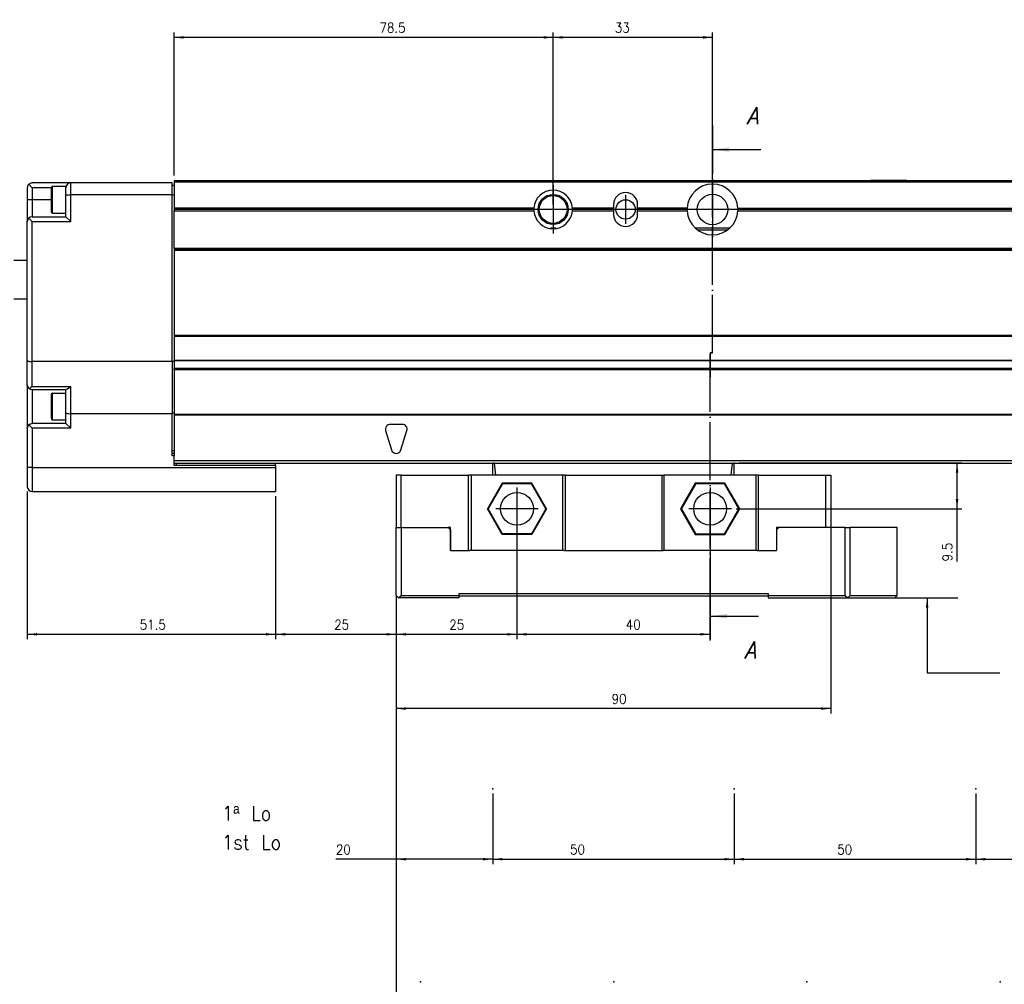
# Model space of a CAD drawing. Header units: inches. Extents: x -381 to 14445, y -418 to 176.
# Tile 3 of 35: x -255 to -51, y -252 to -52. Entities that reach past the tile are written whole.
import ezdxf

# ---------------------------------------------------------------- set-up
doc = ezdxf.new("R2010")
doc.units = ezdxf.units.IN
doc.linetypes.add('DOT_CENTER', pattern=[14, 12, -1, 0, -1])
doc.layers.add('1', color=7, linetype='Continuous')
doc.styles.add('CONVERTER_11', font='txt.shx', dxfattribs={"width": 0.9, "oblique": 15})
doc.styles.add('CONVERTER_12', font='txt.shx', dxfattribs={"width": 0.9})
doc.dimstyles.new('ME10_DIM_19', dxfattribs={"dimtxt": 2, "dimasz": 2, "dimexe": 1, "dimexo": 1, "dimgap": 1, "dimtad": 1, "dimdsep": 46, "dimtxsty": 'CONVERTER_12', "dimsah": 1, "dimcen": 0.09, "dimclrd": 2, "dimclre": 2, "dimclrt": 2, "dimadec": 0, "dimazin": 0, "dimtfac": 1, "dimtdec": 4, "dimtix": 1, "dimtmove": 0, "dimatfit": 3, "dimfxl": 1, "dimtolj": 1, "dimtzin": 0, "dimarcsym": 0})
doc.dimstyles.new('ME10_DIM_20', dxfattribs={"dimtxt": 2, "dimasz": 2, "dimexe": 1, "dimexo": 1, "dimgap": 1, "dimtad": 1, "dimdsep": 46, "dimtxsty": 'CONVERTER_12', "dimsah": 1, "dimcen": 0.09, "dimclrd": 2, "dimclre": 2, "dimclrt": 2, "dimadec": 0, "dimazin": 0, "dimtfac": 1, "dimtdec": 4, "dimtix": 1, "dimtmove": 0, "dimatfit": 3, "dimfxl": 1, "dimtolj": 1, "dimtzin": 0, "dimarcsym": 0})
doc.dimstyles.new('ME10_DIM_23', dxfattribs={"dimtxt": 2, "dimasz": 2, "dimexe": 1, "dimexo": 1, "dimgap": 1, "dimtad": 1, "dimdsep": 46, "dimtxsty": 'CONVERTER_12', "dimsah": 1, "dimcen": 0.09, "dimclrd": 2, "dimclre": 2, "dimclrt": 2, "dimadec": 0, "dimazin": 0, "dimtfac": 1, "dimtdec": 4, "dimtix": 1, "dimtmove": 0, "dimatfit": 3, "dimfxl": 1, "dimtolj": 1, "dimtzin": 0, "dimarcsym": 0})
doc.dimstyles.new('ME10_DIM_24', dxfattribs={"dimtxt": 2, "dimasz": 2, "dimexe": 1, "dimexo": 1, "dimgap": 1, "dimtad": 1, "dimdsep": 46, "dimtxsty": 'CONVERTER_12', "dimsah": 1, "dimcen": 0.09, "dimclrd": 2, "dimclre": 2, "dimclrt": 2, "dimadec": 0, "dimazin": 0, "dimtfac": 1, "dimtdec": 4, "dimtix": 1, "dimtmove": 0, "dimatfit": 3, "dimfxl": 1, "dimtolj": 1, "dimtzin": 0, "dimarcsym": 0})
doc.dimstyles.new('ME10_DIM_25', dxfattribs={"dimtxt": 2, "dimasz": 2, "dimexe": 1, "dimexo": 1, "dimgap": 1, "dimtad": 1, "dimdsep": 46, "dimtxsty": 'CONVERTER_12', "dimsah": 1, "dimcen": 0.09, "dimclrd": 2, "dimclre": 2, "dimclrt": 2, "dimadec": 0, "dimazin": 0, "dimtfac": 1, "dimtdec": 4, "dimtix": 1, "dimtmove": 0, "dimatfit": 3, "dimfxl": 1, "dimtolj": 1, "dimtzin": 0, "dimarcsym": 0})
doc.dimstyles.new('ME10_DIM_33', dxfattribs={"dimtxt": 2, "dimasz": 2, "dimexe": 1, "dimexo": 1, "dimgap": 1, "dimtad": 1, "dimdsep": 46, "dimtxsty": 'CONVERTER_12', "dimsah": 1, "dimcen": 0.09, "dimclrd": 2, "dimclre": 2, "dimclrt": 2, "dimadec": 0, "dimazin": 0, "dimtfac": 1, "dimtdec": 4, "dimtix": 1, "dimtmove": 0, "dimatfit": 3, "dimfxl": 1, "dimtolj": 1, "dimtzin": 0, "dimarcsym": 0})
doc.dimstyles.new('ME10_DIM_34', dxfattribs={"dimtxt": 2, "dimasz": 2, "dimexe": 1, "dimexo": 1, "dimgap": 1, "dimtad": 1, "dimdsep": 46, "dimtxsty": 'CONVERTER_12', "dimsah": 1, "dimcen": 0.09, "dimclrd": 2, "dimclre": 2, "dimclrt": 2, "dimadec": 0, "dimazin": 0, "dimtfac": 1, "dimtdec": 4, "dimtix": 1, "dimtmove": 0, "dimatfit": 3, "dimfxl": 1, "dimtolj": 1, "dimtzin": 0, "dimarcsym": 0})
doc.dimstyles.new('ME10_DIM_39', dxfattribs={"dimtxt": 2, "dimasz": 2, "dimexe": 1, "dimexo": 1, "dimgap": 1, "dimtad": 1, "dimdsep": 46, "dimtxsty": 'CONVERTER_12', "dimsah": 1, "dimcen": 0.09, "dimclrd": 2, "dimclre": 2, "dimclrt": 2, "dimadec": 0, "dimazin": 0, "dimtfac": 1, "dimtdec": 4, "dimtix": 1, "dimtmove": 0, "dimatfit": 3, "dimfxl": 1, "dimtolj": 1, "dimtzin": 0, "dimarcsym": 0})
doc.dimstyles.new('ME10_DIM_41', dxfattribs={"dimtxt": 2, "dimasz": 2, "dimexe": 1, "dimexo": 1, "dimgap": 1, "dimtad": 1, "dimdsep": 46, "dimtxsty": 'CONVERTER_12', "dimsah": 1, "dimcen": 0.09, "dimclrd": 2, "dimclre": 2, "dimclrt": 2, "dimadec": 0, "dimazin": 0, "dimtfac": 1, "dimtdec": 4, "dimtix": 1, "dimtmove": 0, "dimatfit": 3, "dimfxl": 1, "dimtolj": 1, "dimtzin": 0, "dimarcsym": 0})
doc.dimstyles.new('ME10_DIM_42', dxfattribs={"dimtxt": 2, "dimasz": 2, "dimexe": 1, "dimexo": 1, "dimgap": 1, "dimtad": 1, "dimdsep": 46, "dimtxsty": 'CONVERTER_12', "dimsah": 1, "dimcen": 0.09, "dimclrd": 2, "dimclre": 2, "dimclrt": 2, "dimadec": 0, "dimazin": 0, "dimtfac": 1, "dimtdec": 4, "dimtix": 1, "dimtmove": 0, "dimatfit": 3, "dimfxl": 1, "dimtolj": 1, "dimtzin": 0, "dimarcsym": 0})
doc.dimstyles.new('ME10_DIM_43', dxfattribs={"dimtxt": 2, "dimasz": 2, "dimexe": 1, "dimexo": 1, "dimgap": 1, "dimtad": 1, "dimdsep": 46, "dimtxsty": 'CONVERTER_12', "dimsah": 1, "dimcen": 0.09, "dimclrd": 2, "dimclre": 2, "dimclrt": 2, "dimadec": 0, "dimazin": 0, "dimtfac": 1, "dimtdec": 4, "dimtix": 1, "dimtmove": 0, "dimatfit": 3, "dimfxl": 1, "dimtolj": 1, "dimtzin": 0, "dimarcsym": 0})
doc.dimstyles.new('ME10_DIM_44', dxfattribs={"dimtxt": 2, "dimasz": 2, "dimexe": 1, "dimexo": 1, "dimgap": 1, "dimtad": 1, "dimdsep": 46, "dimtxsty": 'CONVERTER_12', "dimsah": 1, "dimcen": 0.09, "dimclrd": 2, "dimclre": 2, "dimclrt": 2, "dimadec": 0, "dimazin": 0, "dimtfac": 1, "dimtdec": 4, "dimtix": 1, "dimtmove": 0, "dimatfit": 3, "dimfxl": 1, "dimtolj": 1, "dimtzin": 0, "dimarcsym": 0})
doc.dimstyles.get("Standard").update_dxf_attribs({"dimtxt": 0.18, "dimasz": 0.18, "dimexe": 0.18, "dimexo": 0.0625, "dimgap": 0.09, "dimtad": 0, "dimtih": 1, "dimtoh": 1, "dimdec": 4, "dimzin": 0, "dimdsep": 46, "dimtxsty": 'Standard', "dimcen": 0.09, "dimadec": 0, "dimazin": 0, "dimtfac": 1, "dimtdec": 4, "dimtofl": 0, "dimtmove": 0, "dimatfit": 3, "dimfxl": 1, "dimtolj": 1, "dimtzin": 0, "dimarcsym": 0})

# ---------------------------------------------------------------- blocks, each defined once
blk = doc.blocks.new('Modulo_izq__L-KT___9', base_point=(-257.09, -149.93))
at = {"color": 7, "linetype": 'Continuous'}
for p, q in [((-223.04, -85.53), (-223.04, -85.78)), ((-223.04, -85.53), (-44.48, -85.53)), ((-78.79, -85.53), (-78.74, -85.48)), ((-78.74, -85.48), (-71.34, -85.48)), ((-71.29, -85.53), (-71.34, -85.48)), ((-253.43, -86.92), (-253.44, -87.03)), ((-253.44, -87.03), (-253.44, -89.53)), ((-253.39, -86.72), (-253.43, -86.92)), ((-253.36, -86.65), (-253.39, -86.72)), ((-253.3, -86.53), (-253.36, -86.65)), ((-253.18, -86.36), (-253.3, -86.53)), ((-253.14, -86.32), (-253.18, -86.36)), ((-253.14, -86.32), (-253.02, -86.22)), ((-252.44, -87.03), (-253.14, -86.32)), ((-253.02, -86.22), (-252.84, -86.11)), ((-252.84, -86.11), (-252.82, -86.1)), ((-252.82, -86.1), (-252.64, -86.05)), ((-252.64, -86.05), (-252.44, -86.03)), ((-244.44, -86.03), (-252.44, -86.03)), ((-252.44, -87.03), (-252.44, -89.53)), ((-248.44, -87.03), (-252.44, -87.03)), ((-248.41, -86.88), (-248.44, -86.98)), ((-248.44, -90.5), (-248.44, -86.98)), ((-248.3, -86.79), (-248.41, -86.88)), ((-248.24, -86.78), (-248.3, -86.79)), ((-245.44, -86.78), (-248.24, -86.78)), ((-248.24, -90.58), (-248.24, -86.78)), ((-245.44, -87.03), (-245.44, -86.78)), ((-245.44, -88.53), (-245.44, -87.03)), ((-244.44, -88.53), (-244.44, -86.03)), ((-223.44, -86.03), (-244.44, -86.03)), ((-223.44, -88.53), (-223.44, -86.03)), ((-223.44, -86.53), (-223.04, -86.53)), ((-223.04, -85.78), (-223.04, -91.23)), ((-223.04, -85.78), (-44.65, -85.78)), ((-252.44, -89.53), (-253.44, -89.53)), ((-253.44, -89.53), (-253.44, -93.96)), ((-252.44, -89.53), (-252.44, -93.03)), ((-248.44, -89.53), (-252.44, -89.53)), ((-245.44, -93.03), (-245.44, -88.53)), ((-245.44, -88.53), (-244.44, -88.53)), ((-244.44, -94.03), (-244.44, -88.53)), ((-223.44, -88.53), (-244.44, -88.53)), ((-223.44, -88.53), (-223.04, -88.53)), ((-223.44, -123.03), (-223.44, -88.53)), ((-248.44, -91.88), (-248.44, -90.5)), ((-248.24, -92.28), (-248.24, -90.58)), ((-148.53, -91.23), (-223.04, -91.23)), ((-223.04, -91.23), (-223.04, -91.53)), ((-148.54, -91.53), (-223.04, -91.53)), ((-223.04, -91.53), (-223.04, -91.83)), ((-148.53, -91.23), (-148.54, -91.53)), ((-148.54, -91.53), (-148.53, -91.83)), ((-140.54, -91.53), (-140.55, -91.23)), ((-132.04, -91.23), (-140.55, -91.23)), ((-140.55, -91.83), (-140.54, -91.53)), ((-132.04, -91.53), (-140.54, -91.53)), ((-132.04, -90.53), (-132.04, -91.23)), ((-132.04, -91.23), (-132.04, -91.53)), ((-132.04, -91.53), (-132.04, -91.83)), ((-127.04, -91.23), (-127.04, -90.53)), ((-116.78, -91.23), (-127.04, -91.23)), ((-127.04, -91.53), (-127.04, -91.23)), ((-116.79, -91.53), (-127.04, -91.53)), ((-127.04, -91.83), (-127.04, -91.53)), ((-116.78, -91.23), (-116.79, -91.53)), ((-116.79, -91.53), (-116.78, -91.83)), ((-106.29, -91.53), (-106.29, -91.23)), ((-106.29, -91.23), (-44.28, -91.23)), ((-44.48, -91.53), (-106.29, -91.53)), ((-106.29, -91.83), (-106.29, -91.53)), ((-253.39, -93.72), (-253.43, -93.92)), ((-253.36, -93.65), (-253.39, -93.72)), ((-253.3, -93.53), (-253.36, -93.65)), ((-253.18, -93.36), (-253.3, -93.53)), ((-253.14, -93.32), (-253.18, -93.36)), ((-252.82, -93.1), (-253.14, -93.32)), ((-253.14, -93.32), (-252.44, -94.03)), ((-253.03, -93.24), (-253.08, -93.26)), ((-252.44, -93.03), (-252.82, -93.1)), ((-252.44, -93.03), (-245.44, -93.03)), ((-248.41, -92.18), (-248.44, -91.88)), ((-248.3, -92.27), (-248.41, -92.18)), ((-248.24, -92.28), (-248.3, -92.27)), ((-248.24, -92.28), (-245.44, -92.28)), ((-245.44, -93.03), (-244.44, -94.03)), ((-223.04, -91.83), (-148.53, -91.83)), ((-223.04, -99.53), (-223.04, -91.83)), ((-140.55, -91.83), (-132.04, -91.83)), ((-132.04, -91.83), (-132.04, -92.53)), ((-127.04, -91.83), (-116.78, -91.83)), ((-127.04, -92.53), (-127.04, -91.83)), ((-106.29, -91.83), (-44.68, -91.83)), ((-253.44, -93.96), (-253.42, -93.85)), ((-253.43, -93.92), (-253.44, -94.03)), ((-253.44, -122.84), (-253.44, -94.03)), ((-252.44, -123.03), (-252.44, -94.03)), ((-252.44, -94.03), (-244.44, -94.03)), ((-143.97, -95.43), (-145.1, -95.43)), ((-108.06, -95.43), (-115.01, -95.43)), ((-114.6, -95.73), (-108.47, -95.73)), ((-223.04, -99.53), (-223.04, -99.78)), ((-223.04, -99.53), (-45.78, -99.53)), ((-223.04, -99.78), (-223.04, -100.03)), ((-223.04, -99.78), (-45.61, -99.78)), ((-223.04, -100.03), (-223.04, -117.53)), ((-45.44, -100.03), (-223.04, -100.03)), ((-256.26, -102.03), (-253.44, -102.03)), ((-256.26, -110.03), (-253.44, -110.03)), ((-223.04, -117.53), (-223.04, -117.78)), ((-223.04, -117.53), (-45.78, -117.53)), ((-223.04, -117.78), (-223.04, -122.73)), ((-223.04, -117.78), (-45.61, -117.78)), ((-253.44, -122.84), (-253.43, -122.86)), ((-253.44, -127.83), (-253.44, -122.84)), ((-253.43, -122.86), (-253.39, -122.9)), ((-253.39, -122.9), (-253.36, -122.91)), ((-253.36, -122.91), (-253.3, -122.93)), ((-253.3, -122.93), (-253.18, -122.97)), ((-253.18, -122.97), (-253.14, -122.97)), ((-253.14, -122.97), (-253.02, -122.99)), ((-253.02, -122.99), (-252.84, -123.01)), ((-252.84, -123.01), (-252.82, -123.01)), ((-252.82, -123.01), (-252.64, -123.02)), ((-252.64, -123.02), (-252.44, -123.03)), ((-252.44, -128.19), (-252.44, -123.03)), ((-223.44, -123.03), (-252.44, -123.03)), ((-223.44, -122.93), (-223.04, -122.93)), ((-223.44, -123.03), (-223.44, -133.83)), ((-223.04, -122.73), (-223.04, -122.82)), ((-223.04, -122.73), (-45.28, -122.73)), ((-223.04, -122.82), (-223.04, -124.37)), ((-223.04, -122.82), (-45.34, -122.82)), ((-223.04, -124.37), (-223.04, -124.53)), ((-223.04, -124.37), (-45.22, -124.37)), ((-45.11, -124.53), (-223.04, -124.53)), ((-223.04, -124.54), (-223.04, -124.53)), ((-223.04, -124.65), (-223.04, -124.54)), ((-223.04, -124.65), (-223.04, -134.02)), ((-223.04, -124.65), (-45.03, -124.65)), ((-253.44, -127.83), (-253.44, -136.82)), ((-253.36, -128.21), (-253.44, -127.83)), ((-253.14, -128.53), (-253.36, -128.21)), ((-252.46, -128.21), (-252.82, -128.52)), ((-252.44, -128.19), (-252.46, -128.21)), ((-252.44, -128.19), (-244.44, -128.19)), ((-244.46, -128.21), (-244.82, -128.52)), ((-244.44, -128.19), (-244.46, -128.21)), ((-244.44, -133.83), (-244.44, -128.19)), ((-253, -128.65), (-253.14, -128.53)), ((-252.84, -128.53), (-253, -128.65)), ((-253, -128.65), (-252.82, -128.75)), ((-252.82, -128.52), (-252.84, -128.53)), ((-252.82, -128.75), (-252.44, -128.83)), ((-252.44, -128.83), (-245.37, -128.83)), ((-252.44, -128.83), (-252.44, -135.83)), ((-248.41, -129.68), (-248.44, -129.78)), ((-248.44, -133.3), (-248.44, -129.78)), ((-248.3, -129.59), (-248.41, -129.68)), ((-248.24, -129.58), (-248.3, -129.59)), ((-248.24, -129.58), (-245.44, -129.58)), ((-248.24, -133.38), (-248.24, -129.58)), ((-245.44, -133.64), (-245.44, -128.83)), ((-245.16, -128.75), (-245.37, -128.83)), ((-245.14, -128.74), (-245.16, -128.75)), ((-244.84, -128.53), (-245.14, -128.74)), ((-244.82, -128.52), (-244.84, -128.53)), ((-248.44, -134.68), (-248.44, -133.3)), ((-248.24, -135.08), (-248.24, -133.38)), ((-245.44, -133.64), (-245.36, -133.71)), ((-245.44, -135.83), (-245.44, -133.64)), ((-245.36, -133.71), (-245.14, -133.77)), ((-245.14, -133.77), (-244.82, -133.81)), ((-244.82, -133.81), (-244.44, -133.83)), ((-244.44, -136.83), (-244.44, -133.83)), ((-223.44, -133.83), (-244.44, -133.83)), ((-223.04, -133.73), (-223.44, -133.73)), ((-223.44, -142.53), (-223.44, -133.83)), ((-223.04, -134.02), (-223.04, -134.11)), ((-44.81, -134.02), (-223.04, -134.02)), ((-223.04, -134.11), (-223.04, -142.53)), ((-44.87, -134.11), (-223.04, -134.11)), ((-253.44, -136.83), (-253.36, -136.45)), ((-253.36, -136.45), (-253.14, -136.12)), ((-253.14, -136.12), (-252.82, -135.9)), ((-252.44, -136.83), (-253.14, -136.12)), ((-252.82, -135.9), (-252.44, -135.83)), ((-245.44, -135.83), (-252.44, -135.83)), ((-248.44, -134.68), (-248.41, -134.98)), ((-248.41, -134.98), (-248.3, -135.07)), ((-248.3, -135.07), (-248.24, -135.08)), ((-248.24, -135.08), (-245.44, -135.08)), ((-245.44, -135.83), (-244.44, -136.83)), ((-175.79, -136.03), (-178.29, -136.03)), ((-253.42, -136.65), (-253.44, -136.82)), ((-253.44, -136.83), (-253.44, -144.93)), ((-252.44, -136.83), (-252.44, -144.93)), ((-244.44, -136.83), (-252.44, -136.83)), ((-179.24, -137.32), (-177.99, -141.32)), ((-176.08, -141.32), (-174.83, -137.32)), ((-223.04, -141.53), (-223.44, -141.53)), ((-223.04, -142.03), (-223.44, -142.03)), ((-223.04, -142.53), (-223.44, -142.53)), ((-223.04, -144.53), (-223.04, -142.53)), ((-223.04, -143.53), (-44.44, -143.53)), ((-223.04, -144.03), (-44.11, -144.03)), ((-202.04, -144.53), (-223.04, -144.53)), ((-222.64, -144.03), (-222.64, -144.53)), ((-202.04, -144.53), (-202.04, -144.03)), ((-202.04, -144.53), (-202.04, -144.93)), ((-253.44, -144.93), (-253.44, -148.93)), ((-252.44, -144.93), (-253.44, -144.93)), ((-252.44, -144.93), (-252.44, -149.93)), ((-252.44, -144.93), (-202.04, -144.93)), ((-202.04, -144.93), (-202.04, -149.93)), ((-252.44, -149.93), (-202.04, -149.93))]:
    blk.add_line(p, q, dxfattribs=at)
for centre, radius in [((-144.54, -91.53), 3.12), ((-144.54, -91.53), 2.88), ((-129.54, -91.53), 2), ((-111.54, -91.53), 3.15)]:
    blk.add_circle(centre, radius, dxfattribs=at)
for centre, radius, start, end in [((-244.44, -87.03), 1, 90, 180), ((-144.54, -91.53), 4, 4.3012, 175.6988), ((-111.54, -91.53), 5.25, 3.2758, 176.7242), ((-129.54, -90.53), 2.5, 0, 180), ((-144.54, -91.53), 4, 184.3012, 355.6988), ((-129.54, -92.53), 2.5, 180, 0), ((-111.54, -91.53), 5.25, 183.2758, 356.7242), ((-178.29, -137.03), 1, 90, 197.354), ((-175.79, -137.03), 1, 342.646, 90), ((-177.04, -141.03), 1, 197.354, 342.646), ((-252.44, -148.93), 1, 180, 270)]:
    blk.add_arc(centre, radius, start, end, dxfattribs=at)
at = {"layer": '1', "color": 2, "linetype": 'DOT_CENTER'}
for p, q in [((-111.54, -85.28), (-111.54, -97.78)), ((-144.54, -86.53), (-144.54, -96.53)), ((-144.54, -87.4), (-144.54, -95.65)), ((-111.54, -87.38), (-111.54, -95.68)), ((-129.54, -88.53), (-129.54, -94.53)), ((-139.54, -91.53), (-149.54, -91.53)), ((-140.41, -91.53), (-148.66, -91.53)), ((-126.54, -91.53), (-132.54, -91.53)), ((-105.29, -91.53), (-117.79, -91.53)), ((-107.39, -91.53), (-115.69, -91.53))]:
    blk.add_line(p, q, dxfattribs=at)
blk = doc.blocks.new('CABEZA__11', base_point=(-177.04, -171.97))
at = {"color": 7, "linetype": 'Continuous'}
for p, q in [((-157.04, -144.67), (-157.04, -144.03)), ((-157.04, -146.53), (-157.04, -144.67)), ((-157.01, -144.03), (-157.03, -144.03)), ((-156.95, -144.04), (-157.01, -144.03)), ((-156.86, -144.04), (-156.95, -144.04)), ((-156.84, -144.03), (-156.86, -144.04)), ((-156.79, -144.03), (-156.84, -144.03)), ((-156.63, -144.67), (-156.71, -144.03)), ((-156.39, -146.53), (-156.63, -144.67)), ((-107.68, -146.53), (-107.44, -144.67)), ((-107.44, -144.67), (-107.36, -144.03)), ((-107.23, -144.03), (-107.28, -144.03)), ((-107.21, -144.04), (-107.23, -144.03)), ((-107.13, -144.04), (-107.21, -144.04)), ((-107.06, -144.03), (-107.13, -144.04)), ((-107.05, -144.03), (-107.06, -144.03)), ((-107.04, -144.67), (-107.04, -144.03)), ((-107.04, -146.53), (-107.04, -144.67)), ((-177.04, -146.53), (-177.04, -157.37)), ((-176.04, -146.53), (-177.04, -146.53)), ((-176.04, -157.37), (-176.04, -146.53)), ((-176.04, -146.53), (-162.04, -146.53)), ((-162.04, -162.17), (-162.04, -146.53)), ((-161.54, -146.53), (-162.04, -146.53)), ((-161.54, -146.53), (-161.54, -162.17)), ((-142.54, -146.53), (-161.54, -146.53)), ((-142.54, -162.17), (-142.54, -146.53)), ((-142.04, -146.53), (-142.54, -146.53)), ((-142.04, -146.53), (-142.04, -162.17)), ((-142.04, -146.53), (-122.04, -146.53)), ((-122.04, -146.53), (-122.04, -162.17)), ((-122.04, -146.53), (-121.54, -146.53)), ((-121.54, -162.17), (-121.54, -146.53)), ((-102.54, -146.53), (-121.54, -146.53)), ((-102.54, -146.53), (-102.54, -162.17)), ((-102.04, -146.53), (-102.54, -146.53)), ((-102.04, -162.17), (-102.04, -146.53)), ((-102.04, -146.53), (-88.04, -146.53)), ((-88.04, -157.37), (-88.04, -146.53)), ((-88.04, -146.53), (-87.04, -146.53)), ((-87.04, -146.53), (-87.04, -157.37)), ((-155.1, -148.22), (-158.16, -153.52)), ((-155.01, -148.37), (-157.98, -153.52)), ((-148.97, -148.22), (-155.1, -148.22)), ((-155.01, -148.37), (-155.1, -148.22)), ((-149.06, -148.37), (-155.01, -148.37)), ((-149.06, -148.37), (-148.97, -148.22)), ((-146.09, -153.52), (-149.06, -148.37)), ((-145.91, -153.52), (-148.97, -148.22)), ((-115.1, -148.22), (-118.16, -153.52)), ((-115.01, -148.37), (-117.98, -153.52)), ((-108.97, -148.22), (-115.1, -148.22)), ((-115.01, -148.37), (-115.1, -148.22)), ((-109.06, -148.37), (-115.01, -148.37)), ((-109.06, -148.37), (-108.97, -148.22)), ((-106.09, -153.52), (-109.06, -148.37)), ((-105.91, -153.52), (-108.97, -148.22)), ((-157.98, -153.52), (-158.16, -153.52)), ((-155.1, -158.83), (-158.16, -153.52)), ((-155.01, -158.67), (-157.98, -153.52)), ((-146.09, -153.52), (-149.06, -158.67)), ((-145.91, -153.52), (-148.97, -158.83)), ((-146.09, -153.52), (-145.91, -153.52)), ((-118.16, -153.52), (-115.1, -158.83)), ((-117.98, -153.52), (-118.16, -153.52)), ((-117.98, -153.52), (-115.01, -158.67)), ((-109.06, -158.67), (-106.09, -153.52)), ((-108.97, -158.83), (-105.91, -153.52)), ((-106.09, -153.52), (-105.91, -153.52)), ((-177.04, -171.47), (-177.04, -157.37)), ((-177.04, -157.37), (-176.04, -157.37)), ((-176.04, -157.37), (-176.04, -171.47)), ((-176.04, -157.37), (-166.29, -157.37)), ((-165.79, -157.87), (-166.29, -157.37)), ((-165.79, -157.37), (-166.29, -157.37)), ((-165.79, -162.17), (-165.79, -157.37)), ((-165.79, -157.87), (-165.79, -162.17)), ((-155.1, -158.83), (-155.01, -158.67)), ((-148.97, -158.83), (-155.1, -158.83)), ((-149.06, -158.67), (-155.01, -158.67)), ((-148.97, -158.83), (-149.06, -158.67)), ((-115.01, -158.67), (-115.1, -158.83)), ((-115.1, -158.83), (-108.97, -158.83)), ((-115.01, -158.67), (-109.06, -158.67)), ((-109.06, -158.67), (-108.97, -158.83)), ((-98.29, -157.37), (-98.29, -157.87)), ((-97.79, -157.37), (-98.29, -157.37)), ((-97.79, -157.37), (-98.29, -157.87)), ((-98.29, -157.87), (-98.29, -162.17)), ((-84.04, -157.37), (-97.79, -157.37)), ((-84.04, -171.47), (-84.04, -157.37)), ((-84.04, -157.37), (-83.04, -157.37)), ((-83.04, -171.47), (-83.04, -157.37)), ((-73.29, -157.37), (-83.04, -157.37)), ((-73.29, -171.47), (-73.29, -157.37)), ((-165.79, -162.17), (-161.79, -162.17)), ((-161.54, -162.17), (-161.79, -162.17)), ((-142.54, -162.17), (-161.54, -162.17)), ((-142.29, -162.17), (-142.54, -162.17)), ((-142.29, -162.17), (-121.79, -162.17)), ((-121.54, -162.17), (-121.79, -162.17)), ((-102.54, -162.17), (-121.54, -162.17)), ((-102.29, -162.17), (-102.54, -162.17)), ((-102.29, -162.17), (-98.29, -162.17)), ((-164.04, -171.47), (-164.04, -171.07)), ((-164.04, -171.07), (-100.04, -171.07)), ((-100.04, -171.07), (-100.04, -171.47)), ((-177.04, -171.47), (-176.54, -171.97)), ((-176.54, -171.97), (-176.04, -171.47)), ((-164.04, -171.97), (-176.54, -171.97)), ((-176.04, -171.47), (-164.04, -171.47)), ((-164.04, -171.97), (-164.04, -171.47)), ((-100.04, -171.57), (-164.04, -171.57)), ((-100.04, -171.47), (-84.04, -171.47)), ((-100.04, -171.47), (-100.04, -171.97)), ((-100.04, -171.97), (-83.54, -171.97)), ((-84.04, -171.47), (-83.54, -171.97)), ((-83.04, -171.47), (-83.54, -171.97)), ((-83.54, -171.97), (-73.79, -171.97)), ((-83.04, -171.47), (-73.29, -171.47)), ((-73.29, -171.47), (-73.79, -171.97))]:
    blk.add_line(p, q, dxfattribs=at)
for centre in [(-152.04, -153.52), (-112.04, -153.52)]:
    blk.add_circle(centre, 3.4, dxfattribs=at)
at = {"layer": '1', "color": 2, "linetype": 'DOT_CENTER'}
for p, q in [((-152.04, -149.12), (-152.04, -157.92)), ((-112.04, -149.12), (-112.04, -157.92)), ((-147.64, -153.52), (-156.44, -153.52)), ((-107.64, -153.52), (-116.44, -153.52))]:
    blk.add_line(p, q, dxfattribs=at)
blk = doc.blocks.new('L-134__14', base_point=(-257.09, -171.97))
for name, p in [('Modulo_izq__L-KT___9', (-257.09, -149.93)), ('CABEZA__11', (-177.04, -171.97))]:
    blk.add_blockref(name, p)
blk = doc.blocks.new('*D93')
at = {"layer": '1', "color": 2, "linetype": 'Continuous'}
for p, q in [((-87.04, -147.53), (-87.04, -195.88)), ((-177.04, -172.47), (-177.04, -195.88)), ((-87.04, -194.88), (-177.04, -194.88))]:
    blk.add_line(p, q, dxfattribs=at)
at = {"layer": '1', "color": 2}
for points in [[(-175.04, -194.62), (-175.04, -195.14), (-177.04, -194.88)], [(-89.04, -195.14), (-89.04, -194.62), (-87.04, -194.88)]]:
    blk.add_solid(points, dxfattribs=at)
at = {"layer": '1', "color": 2, "insert": (-132.44, -193.88), "char_height": 2, "attachment_point": 7, "rotation": 0.0001, "line_spacing_factor": 0.60024, "style": 'CONVERTER_12'}
blk.add_mtext('90', dxfattribs=at)
blk = doc.blocks.new('*D94')
at = {"layer": '1', "color": 2, "linetype": 'Continuous'}
for p, q in [((-177.04, -212.47), (-177.04, -227.07)), ((-157.04, -212.47), (-157.04, -227.07)), ((-177.04, -226.07), (-189.54, -226.07)), ((-157.04, -226.07), (-177.04, -226.07))]:
    blk.add_line(p, q, dxfattribs=at)
at = {"layer": '1', "color": 2}
for points in [[(-175.04, -225.81), (-175.04, -226.33), (-177.04, -226.07)], [(-159.04, -226.33), (-159.04, -225.81), (-157.04, -226.07)]]:
    blk.add_solid(points, dxfattribs=at)
at = {"layer": '1', "color": 2, "insert": (-189.54, -225.07), "char_height": 2, "attachment_point": 7, "rotation": 0.0001, "line_spacing_factor": 0.60024, "style": 'CONVERTER_12'}
blk.add_mtext('20', dxfattribs=at)
blk = doc.blocks.new('*D95')
at = {"layer": '1', "color": 2, "linetype": 'Continuous'}
for p, q in [((-177.04, -172.47), (-177.04, -317.01)), ((-202.04, -316.01), (-177.04, -316.01))]:
    blk.add_line(p, q, dxfattribs=at)
at = {"layer": '1', "color": 2}
blk.add_solid([(-179.04, -316.27), (-179.04, -315.74), (-177.04, -316.01)], dxfattribs=at)
at = {"layer": '1', "color": 2, "insert": (-192.32, -315.01), "char_height": 2, "attachment_point": 7, "rotation": 0.0001, "line_spacing_factor": 0.60024, "style": 'CONVERTER_12'}
blk.add_mtext('\\C2;P=\\C2;40', dxfattribs=at)
blk = doc.blocks.new('*D98')
at = {"layer": '1', "color": 2, "linetype": 'Continuous'}
for p, q in [((-157.04, -212.47), (-157.04, -227.07)), ((-107.04, -212.47), (-107.04, -227.07)), ((-157.04, -226.07), (-107.04, -226.07))]:
    blk.add_line(p, q, dxfattribs=at)
at = {"layer": '1', "color": 2}
for points in [[(-155.04, -225.81), (-155.04, -226.33), (-157.04, -226.07)], [(-109.04, -226.33), (-109.04, -225.81), (-107.04, -226.07)]]:
    blk.add_solid(points, dxfattribs=at)
at = {"layer": '1', "color": 2, "insert": (-141.04, -225.07), "char_height": 2, "attachment_point": 7, "rotation": 0.0001, "line_spacing_factor": 0.60024, "style": 'CONVERTER_12'}
blk.add_mtext('50', dxfattribs=at)
blk = doc.blocks.new('*D99')
at = {"layer": '1', "color": 2, "linetype": 'Continuous'}
for p, q in [((-107.04, -212.47), (-107.04, -227.07)), ((-57.04, -212.47), (-57.04, -227.07)), ((-107.04, -226.07), (-57.04, -226.07))]:
    blk.add_line(p, q, dxfattribs=at)
at = {"layer": '1', "color": 2}
for points in [[(-105.04, -225.81), (-105.04, -226.33), (-107.04, -226.07)], [(-59.04, -226.33), (-59.04, -225.81), (-57.04, -226.07)]]:
    blk.add_solid(points, dxfattribs=at)
at = {"layer": '1', "color": 2, "insert": (-85.71, -225.07), "char_height": 2, "attachment_point": 7, "rotation": 0.0001, "line_spacing_factor": 0.60024, "style": 'CONVERTER_12'}
blk.add_mtext('50', dxfattribs=at)
blk = doc.blocks.new('*D100')
at = {"layer": '1', "color": 2, "linetype": 'Continuous'}
for p, q in [((-57.04, -212.47), (-57.04, -227.07)), ((-7.04, -212.47), (-7.04, -227.07)), ((-57.04, -226.07), (-7.04, -226.07))]:
    blk.add_line(p, q, dxfattribs=at)
at = {"layer": '1', "color": 2}
for points in [[(-55.04, -225.81), (-55.04, -226.33), (-57.04, -226.07)], [(-9.04, -226.33), (-9.04, -225.81), (-7.04, -226.07)]]:
    blk.add_solid(points, dxfattribs=at)
at = {"layer": '1', "color": 2, "insert": (-35.34, -225.07), "char_height": 2, "attachment_point": 7, "rotation": 0.0001, "line_spacing_factor": 0.60024, "style": 'CONVERTER_12'}
blk.add_mtext('50', dxfattribs=at)
blk = doc.blocks.new('*D108')
at = {"layer": '1', "color": 2, "linetype": 'Continuous'}
for p, q in [((-223.04, -84.53), (-223.04, -54.9)), ((-144.54, -90.53), (-144.54, -54.9)), ((-144.54, -55.9), (-223.04, -55.9))]:
    blk.add_line(p, q, dxfattribs=at)
at = {"layer": '1', "color": 2}
for points in [[(-221.04, -55.64), (-221.04, -56.17), (-223.04, -55.9)], [(-146.54, -56.17), (-146.54, -55.64), (-144.54, -55.9)]]:
    blk.add_solid(points, dxfattribs=at)
at = {"layer": '1', "color": 2, "insert": (-180.51, -54.9), "char_height": 2, "attachment_point": 7, "rotation": 0.0001, "line_spacing_factor": 0.60024, "style": 'CONVERTER_12'}
blk.add_mtext('78.5', dxfattribs=at)
blk = doc.blocks.new('*D109')
at = {"layer": '1', "color": 2, "linetype": 'Continuous'}
for p, q in [((-144.54, -90.53), (-144.54, -54.9)), ((-111.54, -90.53), (-111.54, -54.9)), ((-111.54, -55.9), (-144.54, -55.9))]:
    blk.add_line(p, q, dxfattribs=at)
at = {"layer": '1', "color": 2}
for points in [[(-142.54, -55.64), (-142.54, -56.17), (-144.54, -55.9)], [(-113.54, -56.17), (-113.54, -55.64), (-111.54, -55.9)]]:
    blk.add_solid(points, dxfattribs=at)
at = {"layer": '1', "color": 2, "insert": (-131.77, -54.9), "char_height": 2, "attachment_point": 7, "rotation": 0.0001, "line_spacing_factor": 0.60024, "style": 'CONVERTER_12'}
blk.add_mtext('33', dxfattribs=at)
blk = doc.blocks.new('*D114')
at = {"layer": '1', "color": 2, "linetype": 'Continuous'}
for p, q in [((-106.04, -144.03), (-59.9, -144.03)), ((-60.9, -153.52), (-60.9, -144.03)), ((-106.64, -153.52), (-59.9, -153.52)), ((-60.9, -164.42), (-60.9, -153.52))]:
    blk.add_line(p, q, dxfattribs=at)
at = {"layer": '1', "color": 2}
for points in [[(-60.63, -146.03), (-61.16, -146.03), (-60.9, -144.03)], [(-61.16, -151.52), (-60.63, -151.52), (-60.9, -153.52)]]:
    blk.add_solid(points, dxfattribs=at)
at = {"layer": '1', "color": 2, "insert": (-61.9, -164.42), "char_height": 2, "attachment_point": 7, "rotation": 90, "line_spacing_factor": 0.60024, "style": 'CONVERTER_12'}
blk.add_mtext('9.5', dxfattribs=at)
blk = doc.blocks.new('*D116')
at = {"layer": '1', "color": 2, "linetype": 'Continuous'}
for p, q in [((-152.04, -154.52), (-152.04, -180.5)), ((-112.04, -154.52), (-112.04, -180.5)), ((-152.04, -179.5), (-112.04, -179.5))]:
    blk.add_line(p, q, dxfattribs=at)
at = {"layer": '1', "color": 2}
for points in [[(-150.04, -179.24), (-150.04, -179.76), (-152.04, -179.5)], [(-114.04, -179.76), (-114.04, -179.24), (-112.04, -179.5)]]:
    blk.add_solid(points, dxfattribs=at)
at = {"layer": '1', "color": 2, "insert": (-129.5, -178.5), "char_height": 2, "attachment_point": 7, "rotation": 0.0001, "line_spacing_factor": 0.60024, "style": 'CONVERTER_12'}
blk.add_mtext('40', dxfattribs=at)
blk = doc.blocks.new('*D117')
at = {"layer": '1', "color": 2, "linetype": 'Continuous'}
for p, q in [((-152.04, -158.92), (-152.04, -180.5)), ((-177.04, -172.47), (-177.04, -180.5)), ((-177.04, -179.5), (-152.04, -179.5))]:
    blk.add_line(p, q, dxfattribs=at)
at = {"layer": '1', "color": 2}
for points in [[(-175.04, -179.24), (-175.04, -179.76), (-177.04, -179.5)], [(-154.04, -179.76), (-154.04, -179.24), (-152.04, -179.5)]]:
    blk.add_solid(points, dxfattribs=at)
at = {"layer": '1', "color": 2, "insert": (-166.04, -178.5), "char_height": 2, "attachment_point": 7, "rotation": 0.0001, "line_spacing_factor": 0.60024, "style": 'CONVERTER_12'}
blk.add_mtext('25', dxfattribs=at)
blk = doc.blocks.new('*D118')
at = {"layer": '1', "color": 2, "linetype": 'Continuous'}
for p, q in [((-202.04, -150.93), (-202.04, -180.5)), ((-177.04, -172.47), (-177.04, -180.5)), ((-202.04, -179.5), (-177.04, -179.5))]:
    blk.add_line(p, q, dxfattribs=at)
at = {"layer": '1', "color": 2}
for points in [[(-200.04, -179.24), (-200.04, -179.76), (-202.04, -179.5)], [(-179.04, -179.76), (-179.04, -179.24), (-177.04, -179.5)]]:
    blk.add_solid(points, dxfattribs=at)
at = {"layer": '1', "color": 2, "insert": (-189.89, -178.5), "char_height": 2, "attachment_point": 7, "rotation": 0.0001, "line_spacing_factor": 0.60024, "style": 'CONVERTER_12'}
blk.add_mtext('25', dxfattribs=at)
blk = doc.blocks.new('*D119')
at = {"layer": '1', "color": 2, "linetype": 'Continuous'}
for p, q in [((-253.44, -149.93), (-253.44, -180.5)), ((-202.04, -150.93), (-202.04, -180.5)), ((-253.44, -179.5), (-202.04, -179.5))]:
    blk.add_line(p, q, dxfattribs=at)
at = {"layer": '1', "color": 2}
for points in [[(-251.44, -179.24), (-251.44, -179.76), (-253.44, -179.5)], [(-204.04, -179.76), (-204.04, -179.24), (-202.04, -179.5)]]:
    blk.add_solid(points, dxfattribs=at)
at = {"layer": '1', "color": 2, "insert": (-230.16, -178.5), "char_height": 2, "attachment_point": 7, "rotation": 0.0001, "line_spacing_factor": 0.60024, "style": 'CONVERTER_12'}
blk.add_mtext('51.5', dxfattribs=at)
blk = doc.blocks.new('A-A__7', base_point=(-112.04, -184.52))
at = {"layer": '1', "color": 2, "linetype": 'DOT_CENTER'}
for p, q in [((-111.54, -121.24), (-111.54, -79.14)), ((-112.04, -121.24), (-111.54, -121.24)), ((-112.04, -175.77), (-112.04, -121.24))]:
    blk.add_line(p, q, dxfattribs=at)
at = {"layer": '1', "color": 7}
for points in [[(-108.04, -78.68), (-108.04, -79.6), (-111.54, -79.14)], [(-108.54, -175.31), (-108.54, -176.23), (-112.04, -175.77)]]:
    blk.add_solid(points, dxfattribs=at)
at = {"layer": '1', "color": 7, "char_height": 3.5, "attachment_point": 5, "line_spacing_factor": 1.20048, "style": 'CONVERTER_11'}
for insert in [(-103.29, -72.14), (-103.79, -182.77)]:
    blk.add_mtext('A', dxfattribs=dict(at, insert=insert))
at = {"layer": '1', "color": 7, "linetype": 'Continuous', "has_arrowhead": 0}
for points in [[(-111.54, -74.14), (-111.54, -79.14)], [(-111.54, -79.14), (-111.54, -84.14)], [(-111.54, -79.14), (-101.54, -79.14)], [(-111.54, -121.24), (-111.54, -116.24)], [(-111.54, -121.24), (-112.04, -121.24)], [(-112.04, -121.24), (-111.54, -121.24)], [(-112.04, -121.24), (-112.04, -126.24)], [(-112.04, -175.77), (-112.04, -170.77)], [(-112.04, -180.77), (-112.04, -175.77)], [(-112.04, -175.77), (-102.04, -175.77)]]:
    blk.add_leader(points, dimstyle='Standard', dxfattribs=at)
blk = doc.blocks.new('Alzado1', base_point=(2017.536, -128))
at = {"layer": '1', "color": 7, "linetype": 'Continuous'}
for p, q in [((-177.039, -171.474), (-177.039, -211.474)), ((-76.213, -171.974), (-60.713, -171.974)), ((-177.039, -211.474), (-177.039, -251.474))]:
    blk.add_line(p, q, dxfattribs=at)
at = {"layer": '1', "color": 7}
for p in [(-157.039, -211.474), (-107.039, -211.474), (-57.039, -211.474), (-172.039, -251.474), (-132.001, -251.474), (-92.039, -251.474), (-51.959, -251.474)]:
    blk.add_point(p, dxfattribs=at)
at = {"layer": '1', "color": 2}
blk.add_solid([(-66.83, -173.974), (-67.356, -173.974), (-67.093, -171.974)], dxfattribs=at)
blk.add_blockref('L-134__14', (-257.091, -171.974))
at = {"layer": '1'}
for name, p in [('A-A__7', (-112.036, -184.516)), ('*D95', (0, 0))]:
    blk.add_blockref(name, p, dxfattribs=at)
at = {"layer": '1', "color": 2, "insert": (-213.101, -224.071), "char_height": 3, "attachment_point": 7, "line_spacing_factor": 1.20048, "style": 'CONVERTER_12'}
blk.add_mtext('1ª Lo\\P1st Lo', dxfattribs=at)
at = {"layer": '1'}
for base, p1, p2, dimstyle, picture, middle in [((-144.536, -55.903), (-223.036, -85.526), (-144.536, -91.526), 'ME10_DIM_33', '*D108', (-177.786, -53.903)), ((-111.536, -55.903), (-144.536, -91.526), (-111.536, -91.526), 'ME10_DIM_34', '*D109', (-130.271, -53.903)), ((-87.036, -194.88), (-177.039, -171.474), (-87.036, -146.526), 'ME10_DIM_19', '*D93', (-130.943, -192.88)), ((-202.036, -179.499), (-177.039, -171.474), (-202.036, -149.928), 'ME10_DIM_43', '*D118', (-188.387, -177.499)), ((-152.036, -179.499), (-112.036, -153.524), (-152.036, -153.524), 'ME10_DIM_41', '*D116', (-128.004, -177.499)), ((-177.039, -179.499), (-152.036, -157.924), (-177.039, -171.474), 'ME10_DIM_42', '*D117', (-164.537, -177.499))]:
    dim = blk.add_linear_dim(base=base, p1=p1, p2=p2, dimstyle=dimstyle, dxfattribs=at)
    dim.commit()
    dim.dimension.update_dxf_attribs({"geometry": picture, "text_midpoint": middle, "text_rotation": 0.00014})
dim = blk.add_linear_dim(base=(-60.896, -153.524), p1=(-107.036, -144.026), p2=(-107.636, -153.524), angle=90, dimstyle='ME10_DIM_39', dxfattribs=at)
dim.commit()
dim.dimension.update_dxf_attribs({"geometry": '*D114', "text_midpoint": (-62.896, -162.594), "text_rotation": 90})
dim = blk.add_linear_dim(base=(-253.436, -179.499), p1=(-202.036, -149.928), p2=(-253.436, -148.928), text='51.5', dimstyle='ME10_DIM_44', dxfattribs=at)
dim.commit()
dim.dimension.update_dxf_attribs({"geometry": '*D119', "text_midpoint": (-227.736, -177.499), "text_rotation": 0.00014})
for p1, p2, distance, dimstyle, picture, middle in [((-177.039, -211.474), (-157.039, -211.474), -14.597, 'ME10_DIM_20', '*D94', (-188.039, -224.071)), ((-107.039, -211.474), (-157.039, -211.474), 14.597, 'ME10_DIM_23', '*D98', (-139.544, -224.071)), ((-57.039, -211.474), (-107.039, -211.474), 14.597, 'ME10_DIM_24', '*D99', (-84.207, -224.071)), ((-7.039, -211.474), (-57.039, -211.474), 14.597, 'ME10_DIM_25', '*D100', (-33.835, -224.071))]:
    dim = blk.add_aligned_dim(p1=p1, p2=p2, distance=distance, dimstyle=dimstyle, dxfattribs=at)
    dim.commit()
    dim.dimension.update_dxf_attribs({"geometry": picture, "text_midpoint": middle, "text_rotation": 0.00014})
at = {"layer": '1', "color": 2, "linetype": 'Continuous', "has_arrowhead": 0}
blk.add_leader([(-67.093, -171.974), (-67.093, -187.504), (-52.056, -187.504)], dimstyle='Standard', dxfattribs=at)

msp = doc.modelspace()

# ---------------------------------------------------------------- block references
msp.add_blockref('Alzado1', (2017.54, -128))

doc.saveas('drawing.dxf')
